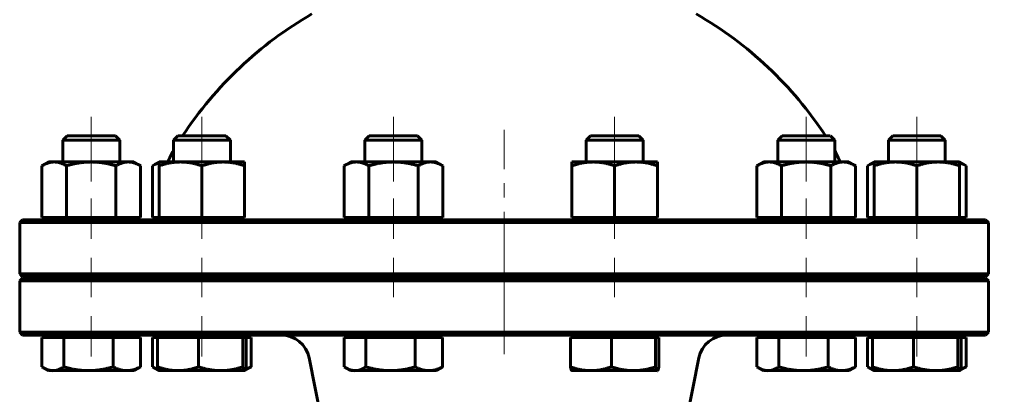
# Model space of a CAD drawing. Header units: millimetres. Extents: x 0 to 614, y -3 to 420.
# Tile 6 of 15: x 139 to 243, y 239 to 279. Entities that reach past the tile are written whole.
import ezdxf

# ---------------------------------------------------------------- set-up
doc = ezdxf.new("R2010")
doc.units = ezdxf.units.MM
for name, pattern in [('K5LT_AXLED', [19.5, 15, -1.5, 1.5, -1.5]), ('K5LT_BASIC', [0]), ('K5LT_THIN', [0])]:
    doc.linetypes.add(name, pattern=pattern)
doc.layers.add('Системный слой', color=7, linetype='Continuous')
doc.layers.add('Системный слой (1)', color=251, linetype='Continuous', true_color=0x6c6c6c)
doc.styles.add('KDIMTEXTSTYLE', font='txt', dxfattribs={"width": 0.96, "oblique": 15, "height": 5})
doc.styles.add('KTEXTSTYLE', font='txt', dxfattribs={"width": 0.96, "height": 5})
doc.dimstyles.new('KDIMSTYLE (0.20)', dxfattribs={"dimtxt": 5, "dimasz": 1, "dimexe": 2, "dimexo": 0, "dimgap": 1, "dimtad": 1, "dimlfac": 5, "dimtxsty": 'KDIMTEXTSTYLE', "dimsah": 1, "dimcen": 0, "dimdle": 1, "dimadec": 0, "dimazin": 0, "dimtfac": 0.667, "dimtmove": 0, "dimatfit": 3, "dimfxl": 1, "dimtvp": 1, "dimtolj": 1, "dimtzin": 0, "dimarcsym": 0})

# ---------------------------------------------------------------- blocks, each defined once
blk = doc.blocks.new('U0')
at = {"layer": 'Системный слой (1)', "color": 143, "linetype": 'K5LT_BASIC', "lineweight": 60, "true_color": 0x33acca}
for p, q in [((190.42, 251.56), (139.72, 251.56)), ((241.12, 251.56), (190.42, 251.56))]:
    blk.add_line(p, q, dxfattribs=at)
blk = doc.blocks.new('U1')
at = {"layer": 'Системный слой (1)', "color": 143, "linetype": 'K5LT_BASIC', "lineweight": 60, "true_color": 0x33acca}
for p, q in [((190.42, 257.71), (139.72, 257.71)), ((241.12, 257.71), (190.42, 257.71))]:
    blk.add_line(p, q, dxfattribs=at)
blk = doc.blocks.new('U2')
at = {"layer": 'Системный слой (1)', "color": 143, "linetype": 'K5LT_BASIC', "lineweight": 60, "true_color": 0x33acca}
for p, q in [((139.72, 245.56), (190.42, 245.56)), ((190.42, 245.56), (241.12, 245.56))]:
    blk.add_line(p, q, dxfattribs=at)
blk = doc.blocks.new('U8')
at = {"layer": 'Системный слой (1)', "color": 143, "linetype": 'K5LT_BASIC', "lineweight": 60, "true_color": 0x33acca}
for p, q in [((139.72, 251.71), (190.42, 251.71)), ((190.42, 251.71), (241.12, 251.71))]:
    blk.add_line(p, q, dxfattribs=at)
blk = doc.blocks.new('U9')
at = {"layer": 'Системный слой (1)', "color": 143, "linetype": 'K5LT_BASIC', "lineweight": 60, "true_color": 0x33acca}
for start, end in [(102.8395, 108.4097), (71.5903, 77.1605), (119.982, 146.6923), (33.3077, 60.018)]:
    blk.add_arc((190.42, 244.32), 40.5, start, end, dxfattribs=at)
blk = doc.blocks.new('U11')
at = {"layer": 'Системный слой (1)', "color": 143, "linetype": 'K5LT_BASIC', "lineweight": 60, "true_color": 0x33acca}
for p, q in [((153.64, 263.53), (153.4, 263.4)), ((153.87, 263.63), (153.64, 263.53)), ((154.1, 263.71), (153.87, 263.63))]:
    blk.add_line(p, q, dxfattribs=at)
blk = doc.blocks.new('U12')
at = {"layer": 'Системный слой (1)', "color": 143, "linetype": 'K5LT_BASIC', "lineweight": 60, "true_color": 0x33acca}
for p, q in [((173.58, 242.22), (173.64, 242.18)), ((173.64, 242.18), (173.7, 242.14)), ((173.7, 242.14), (173.75, 242.11)), ((173.75, 242.11), (174.09, 241.94)), ((174.09, 241.94), (174.41, 241.85)), ((174.41, 241.85), (174.73, 241.81))]:
    blk.add_line(p, q, dxfattribs=at)
blk = doc.blocks.new('U13')
at = {"layer": 'Системный слой (1)', "color": 143, "linetype": 'K5LT_BASIC', "lineweight": 60, "true_color": 0x33acca}
for p, q in [((153.41, 242.22), (153.47, 242.18)), ((153.47, 242.18), (153.52, 242.14)), ((153.52, 242.14), (153.58, 242.11)), ((153.58, 242.11), (153.73, 242.03)), ((153.73, 242.03), (153.88, 241.96)), ((153.88, 241.96), (154.03, 241.91))]:
    blk.add_line(p, q, dxfattribs=at)
blk = doc.blocks.new('U14')
at = {"layer": 'Системный слой (1)', "color": 143, "linetype": 'K5LT_BASIC', "lineweight": 60, "true_color": 0x33acca}
for p, q in [((141.76, 242.22), (141.82, 242.18)), ((141.82, 242.18), (141.88, 242.14)), ((141.88, 242.14), (141.93, 242.11)), ((141.93, 242.11), (142.27, 241.94)), ((142.27, 241.94), (142.59, 241.85)), ((142.59, 241.85), (142.91, 241.81))]:
    blk.add_line(p, q, dxfattribs=at)
blk = doc.blocks.new('U32')
at = {"layer": 'Системный слой (1)', "color": 143, "linetype": 'K5LT_BASIC', "lineweight": 60, "true_color": 0x33acca}
for p, q in [((206.55, 241.81), (206.56, 241.81)), ((206.56, 241.81), (206.57, 241.82)), ((206.57, 241.82), (206.62, 241.88)), ((206.57, 241.82), (206.57, 241.82)), ((206.62, 241.88), (206.67, 242.01)), ((206.67, 242.01), (206.72, 242.22))]:
    blk.add_line(p, q, dxfattribs=at)
blk = doc.blocks.new('U34')
at = {"layer": 'Системный слой (1)', "color": 143, "linetype": 'K5LT_BASIC', "lineweight": 60, "true_color": 0x33acca}
for p, q in [((220.82, 266.56), (219.7, 266.56)), ((224.77, 266.56), (220.82, 266.56))]:
    blk.add_line(p, q, dxfattribs=at)
blk = doc.blocks.new('U35')
at = {"layer": 'Системный слой (1)', "color": 143, "linetype": 'K5LT_BASIC', "lineweight": 60, "true_color": 0x33acca}
for p, q in [((163.09, 241.81), (163.1, 241.82)), ((163.09, 241.81), (163.09, 241.81)), ((163.1, 241.82), (163.11, 241.82)), ((163.11, 241.82), (163.15, 241.88)), ((163.15, 241.88), (163.2, 242.01)), ((163.2, 242.01), (163.26, 242.22))]:
    blk.add_line(p, q, dxfattribs=at)
blk = doc.blocks.new('U37')
at = {"layer": 'Системный слой (1)', "color": 143, "linetype": 'K5LT_BASIC', "lineweight": 60, "true_color": 0x33acca}
for p, q in [((217.05, 242.22), (217.11, 242.18)), ((217.11, 242.18), (217.16, 242.14)), ((217.16, 242.14), (217.22, 242.11)), ((217.22, 242.11), (217.56, 241.94)), ((217.56, 241.94), (217.88, 241.85)), ((217.88, 241.85), (218.2, 241.81))]:
    blk.add_line(p, q, dxfattribs=at)
blk = doc.blocks.new('U39')
at = {"layer": 'Системный слой (1)', "color": 143, "linetype": 'K5LT_BASIC', "lineweight": 60, "true_color": 0x33acca}
for p, q in [((163.19, 241.96), (163.38, 242.03)), ((163.38, 242.03), (163.58, 242.12)), ((163.58, 242.12), (163.78, 242.22))]:
    blk.add_line(p, q, dxfattribs=at)
blk = doc.blocks.new('U40')
at = {"layer": 'Системный слой (1)', "color": 143, "linetype": 'K5LT_BASIC', "lineweight": 60, "true_color": 0x33acca}
for p, q in [((199.78, 266.56), (199.52, 266.56)), ((204.6, 266.56), (199.78, 266.56))]:
    blk.add_line(p, q, dxfattribs=at)
blk = doc.blocks.new('U43')
at = {"layer": 'Системный слой (1)', "color": 143, "linetype": 'K5LT_BASIC', "lineweight": 60, "true_color": 0x33acca}
for p, q in [((238.6, 263.63), (238.38, 263.71)), ((238.84, 263.53), (238.6, 263.63)), ((239.08, 263.4), (238.84, 263.53))]:
    blk.add_line(p, q, dxfattribs=at)
blk = doc.blocks.new('U44')
at = {"layer": 'Системный слой (1)', "color": 143, "linetype": 'K5LT_BASIC', "lineweight": 60, "true_color": 0x33acca}
for p, q in [((228.93, 263.53), (228.69, 263.4)), ((229.16, 263.63), (228.93, 263.53)), ((229.38, 263.71), (229.16, 263.63))]:
    blk.add_line(p, q, dxfattribs=at)
blk = doc.blocks.new('U45')
at = {"layer": 'Системный слой (1)', "color": 143, "linetype": 'K5LT_BASIC', "lineweight": 60, "true_color": 0x33acca}
for p, q in [((238.47, 241.96), (238.66, 242.03)), ((238.66, 242.03), (238.86, 242.12)), ((238.86, 242.12), (239.07, 242.22))]:
    blk.add_line(p, q, dxfattribs=at)
blk = doc.blocks.new('U46')
at = {"layer": 'Системный слой (1)', "color": 143, "linetype": 'K5LT_BASIC', "lineweight": 60, "true_color": 0x33acca}
for p, q in [((228.7, 242.22), (228.75, 242.18)), ((228.75, 242.18), (228.81, 242.14)), ((228.81, 242.14), (228.87, 242.11)), ((228.87, 242.11), (229.02, 242.03)), ((229.02, 242.03), (229.17, 241.96)), ((229.17, 241.96), (229.31, 241.91))]:
    blk.add_line(p, q, dxfattribs=at)
blk = doc.blocks.new('U47')
at = {"layer": 'Системный слой (1)', "color": 143, "linetype": 'K5LT_BASIC', "lineweight": 60, "true_color": 0x33acca}
for p, q in [((238.37, 241.81), (238.38, 241.81)), ((238.38, 241.81), (238.39, 241.82)), ((238.39, 241.82), (238.44, 241.88)), ((238.39, 241.82), (238.39, 241.82)), ((238.44, 241.88), (238.49, 242.01)), ((238.49, 242.01), (238.54, 242.22))]:
    blk.add_line(p, q, dxfattribs=at)
blk = doc.blocks.new('U48')
at = {"layer": 'Системный слой (1)', "color": 143, "linetype": 'K5LT_BASIC', "lineweight": 60, "true_color": 0x33acca}
for p, q in [((233.71, 266.56), (231.34, 266.56)), ((236.42, 266.56), (233.71, 266.56))]:
    blk.add_line(p, q, dxfattribs=at)
blk = doc.blocks.new('D3')
at = {"layer": 'Системный слой (1)'}
for points in [[(290.66, 397.56), (290, 402.56), (289.35, 397.56), (290, 398.06)], [(290, 173.56), (290.66, 178.56), (290, 178.06), (289.35, 178.56)]]:
    blk.add_hatch(color=7, dxfattribs=at).paths.add_polyline_path(points)
at = {"layer": 'Системный слой (1)', "color": 7, "linetype": 'K5LT_THIN', "lineweight": 18, "true_color": 0xffffff}
for p, q in [((194.17, 402.56), (292, 402.56)), ((289.35, 397.56), (290, 402.56)), ((290, 402.56), (290.66, 397.56)), ((290, 173.56), (290, 402.56)), ((290, 398.06), (289.35, 397.56)), ((290.66, 397.56), (290, 398.06)), ((290, 173.56), (289.35, 178.56)), ((289.35, 178.56), (290, 178.06)), ((290, 178.06), (290.66, 178.56)), ((290.66, 178.56), (290, 173.56)), ((240.42, 173.56), (292, 173.56))]:
    blk.add_line(p, q, dxfattribs=at)
blk.add_wipeout([(289, 282.13), (281.62, 282.13), (281.62, 293.53), (289, 293.53)]).dxf.layer = 'Системный слой (1)'
at = {"layer": 'Системный слой (1)', "color": 7, "insert": (282.42, 282.13), "char_height": 5, "attachment_point": 1, "rotation": 90, "style": 'KTEXTSTYLE'}
blk.add_mtext('\\fArial|b0|c204|p34;\\H5.0;\\W1.000;\\Q15;\\fGOST Type AU|b0|i0|c204|p34;\\Q15;\\W0.960;1145', dxfattribs=at)
blk = doc.blocks.new('KDIMARROW_01')
at = {"layer": 'Системный слой'}
blk.add_hatch(color=0, dxfattribs=at).paths.add_polyline_path([(0, 0), (-5, 0.66), (-4.5, 0), (-5, -0.66)])
at = {"layer": 'Системный слой', "color": 0, "linetype": 'K5LT_THIN', "lineweight": 18}
for p, q in [((-4.5, 0), (-5, 0.66)), ((-5, 0.66), (0, 0)), ((0, 0), (-5, -0.66)), ((-5, -0.66), (-4.5, 0))]:
    blk.add_line(p, q, dxfattribs=at)
at = {"layer": 'Системный слой (1)', "color": 0, "linetype": 'K5LT_THIN', "lineweight": 18}
blk.add_line((410.52, 173.56), (410.32, 173.56), dxfattribs=at)
blk = doc.blocks.new('D4')
at = {"layer": 'Системный слой (1)'}
for points in [[(271.13, 343.76), (270.47, 348.76), (269.81, 343.76), (270.47, 344.26)], [(270.47, 173.56), (271.13, 178.56), (270.47, 178.06), (269.81, 178.56)]]:
    blk.add_hatch(color=7, dxfattribs=at).paths.add_polyline_path(points)
at = {"layer": 'Системный слой (1)', "color": 7, "linetype": 'K5LT_THIN', "lineweight": 18, "true_color": 0xffffff}
for p, q in [((196.32, 348.76), (272.47, 348.76)), ((269.81, 343.76), (270.47, 348.76)), ((270.47, 348.76), (271.13, 343.76)), ((270.47, 173.56), (270.47, 348.76)), ((270.47, 344.26), (269.81, 343.76)), ((271.13, 343.76), (270.47, 344.26)), ((270.47, 173.56), (269.81, 178.56)), ((269.81, 178.56), (270.47, 178.06)), ((270.47, 178.06), (271.13, 178.56)), ((271.13, 178.56), (270.47, 173.56)), ((240.42, 173.56), (272.47, 173.56))]:
    blk.add_line(p, q, dxfattribs=at)
blk.add_wipeout([(269.47, 282.83), (262.09, 282.83), (262.09, 293.84), (269.47, 293.84)]).dxf.layer = 'Системный слой (1)'
at = {"layer": 'Системный слой (1)', "color": 7, "insert": (262.88, 282.83), "char_height": 5, "attachment_point": 1, "rotation": 90, "style": 'KTEXTSTYLE'}
blk.add_mtext('\\fArial|b0|c204|p34;\\H5.0;\\W1.000;\\Q15;\\fGOST Type AU|b0|i0|c204|p34;\\Q15;\\W0.960;876', dxfattribs=at)
blk = doc.blocks.new('D8')
at = {"layer": 'Системный слой (1)'}
for points in [[(446.94, 192.41), (451.03, 195.36), (446.32, 193.57), (447.07, 193.22)], [(370.01, 151.77), (374.72, 153.56), (373.97, 153.9), (374.1, 154.72)]]:
    blk.add_hatch(color=7, dxfattribs=at).paths.add_polyline_path(points)
at = {"layer": 'Системный слой (1)', "color": 7, "linetype": 'K5LT_THIN', "lineweight": 18, "true_color": 0xffffff}
for p, q in [((451.03, 195.36), (464.42, 202.56)), ((464.42, 202.56), (483.07, 202.56)), ((370.01, 151.77), (451.03, 195.36)), ((446.32, 193.57), (451.03, 195.36)), ((451.03, 195.36), (446.94, 192.41)), ((447.07, 193.22), (446.32, 193.57)), ((446.94, 192.41), (447.07, 193.22)), ((370.01, 151.77), (374.1, 154.72)), ((374.1, 154.72), (373.97, 153.9)), ((374.72, 153.56), (370.01, 151.77)), ((373.97, 153.9), (374.72, 153.56))]:
    blk.add_line(p, q, dxfattribs=at)
blk.add_wipeout([(466.42, 203.56), (466.42, 210.94), (480.48, 210.94), (480.48, 203.56)]).dxf.layer = 'Системный слой (1)'
at = {"layer": 'Системный слой (1)', "color": 7, "char_height": 5, "attachment_point": 1, "style": 'KTEXTSTYLE'}
for s, insert in [('\\fArial|b0|c204|p34;\\H5.0;\\W1.000;\\Q15;\\fGOST Type AU|b0|i0|c204|p34;\\Q15;\\W0.960;⌀', (466.42, 210.14)), ('\\fArial|b0|c204|p34;\\H5.0;\\W1.000;\\Q15;\\fGOST Type AU|b0|i0|c204|p34;\\Q15;\\W0.960;460', (469.72, 210.14))]:
    blk.add_mtext(s, dxfattribs=dict(at, insert=insert))

msp = doc.modelspace()

# ---------------------------------------------------------------- linework, layer by layer
at = {"layer": 'Системный слой (1)', "color": 30, "linetype": 'K5LT_AXLED', "lineweight": 18, "true_color": 0xff8000}
for p, q in [((146.9486, 268.5641), (146.9486, 261.76)), ((158.5954, 268.5641), (158.5954, 261.76)), ((178.7684, 268.5641), (178.7684, 261.76)), ((202.0621, 268.5641), (202.0621, 261.76)), ((222.235, 268.5641), (222.235, 261.76)), ((233.8819, 268.5641), (233.8819, 261.76)), ((190.4152, 243.5641), (190.4152, 267.1848)), ((146.9486, 259.9541), (146.9486, 255.7141)), ((158.5954, 259.9541), (158.5954, 255.7141)), ((178.7684, 259.9541), (178.7684, 255.7141)), ((202.0621, 259.9541), (202.0621, 255.7141)), ((222.235, 259.9541), (222.235, 255.7141)), ((233.8819, 259.9541), (233.8819, 255.7141)), ((146.9486, 253.7141), (146.9486, 249.5641)), ((158.5954, 253.7141), (158.5954, 249.5641)), ((178.7684, 253.7141), (178.7684, 249.5641)), ((202.0621, 253.7141), (202.0621, 249.5641)), ((222.235, 253.7141), (222.235, 249.5641)), ((233.8819, 253.7141), (233.8819, 249.5641)), ((146.9486, 247.5641), (146.9486, 243.3241)), ((158.5954, 247.5641), (158.5954, 243.3241)), ((222.235, 247.5641), (222.235, 243.3241)), ((233.8819, 247.5641), (233.8819, 243.3241))]:
    msp.add_line(p, q, dxfattribs=at)
at = {"layer": 'Системный слой (1)', "color": 143, "linetype": 'K5LT_BASIC', "lineweight": 60, "true_color": 0x33acca}
for p, q in [((144.4086, 266.5641), (143.9486, 266.104)), ((149.4885, 266.5641), (144.4086, 266.5641)), ((149.4885, 266.5641), (149.9486, 266.104)), ((156.0555, 266.5641), (155.5954, 266.104)), ((161.1353, 266.5641), (156.0555, 266.5641)), ((161.1353, 266.5641), (161.5954, 266.104)), ((176.2284, 266.5641), (175.7684, 266.104)), ((181.3083, 266.5641), (176.2284, 266.5641)), ((181.3083, 266.5641), (181.7684, 266.104)), ((199.5222, 266.5641), (199.0621, 266.104)), ((204.602, 266.5641), (205.0621, 266.104)), ((219.6951, 266.5641), (219.235, 266.104)), ((224.7749, 266.5641), (225.235, 266.104)), ((231.342, 266.5641), (230.8819, 266.104)), ((236.4218, 266.5641), (236.8819, 266.104)), ((143.9486, 263.8041), (143.9486, 266.104)), ((143.9486, 266.104), (148.2727, 266.104)), ((148.2727, 266.104), (149.9486, 266.104)), ((149.9486, 263.8041), (149.9486, 266.104)), ((155.5954, 266.104), (161.0881, 266.104)), ((155.5954, 263.8041), (155.5954, 266.104)), ((161.0881, 266.104), (161.5954, 266.104)), ((161.5954, 263.8041), (161.5954, 266.104)), ((175.7684, 263.8041), (175.7684, 266.104)), ((175.7684, 266.104), (181.7617, 266.104)), ((181.7617, 266.104), (181.7684, 266.104)), ((181.7684, 263.8041), (181.7684, 266.104)), ((199.0621, 263.8041), (199.0621, 266.104)), ((199.0621, 266.104), (199.3701, 266.104)), ((199.3701, 266.104), (205.0621, 266.104)), ((205.0621, 263.8041), (205.0621, 266.104)), ((219.235, 266.104), (220.5658, 266.104)), ((219.235, 263.8041), (219.235, 266.104)), ((220.5658, 266.104), (225.235, 266.104)), ((225.235, 263.8041), (225.235, 266.104)), ((230.8819, 266.104), (233.6826, 266.104)), ((230.8819, 263.8041), (230.8819, 266.104)), ((233.6826, 266.104), (236.8819, 266.104)), ((236.8819, 263.8041), (236.8819, 266.104)), ((142.4486, 263.8041), (141.7524, 263.4022)), ((141.7524, 257.9541), (141.7524, 263.4022)), ((142.4486, 263.8041), (143.0514, 263.8041)), ((143.0514, 263.8041), (146.9486, 263.8041)), ((144.3505, 257.9541), (144.3505, 263.4022)), ((146.9486, 263.8041), (150.8457, 263.8041)), ((149.5466, 257.9541), (149.5466, 263.4022)), ((150.8457, 263.8041), (151.4486, 263.8041)), ((151.4486, 263.8041), (152.1447, 263.4022)), ((152.1447, 257.9541), (152.1447, 263.4022)), ((154.0954, 263.8041), (153.3993, 263.4022)), ((153.3993, 257.9541), (153.3993, 263.4022)), ((154.0954, 263.8041), (156.3454, 263.8041)), ((154.0954, 263.4022), (154.0954, 263.8041)), ((154.0954, 257.9541), (154.0954, 263.4022)), ((156.3454, 263.8041), (160.8454, 263.8041)), ((158.5954, 257.9541), (158.5954, 263.4022)), ((160.8454, 263.8041), (163.0954, 263.8041)), ((163.0954, 263.8041), (163.0954, 263.4022)), ((163.0954, 257.9541), (163.0954, 263.4022)), ((174.2684, 263.8041), (173.5722, 263.4022)), ((173.5722, 257.9541), (173.5722, 263.4022)), ((174.2684, 263.8041), (174.8712, 263.8041)), ((174.8712, 263.8041), (178.7684, 263.8041)), ((176.1703, 257.9541), (176.1703, 263.4022)), ((178.7684, 263.8041), (182.6655, 263.8041)), ((181.3664, 257.9541), (181.3664, 263.4022)), ((182.6655, 263.8041), (183.2684, 263.8041)), ((183.2684, 263.8041), (183.9645, 263.4022)), ((183.9645, 257.9541), (183.9645, 263.4022)), ((197.5621, 263.8041), (199.8121, 263.8041)), ((197.5621, 263.4022), (197.5621, 263.8041)), ((197.5621, 257.9541), (197.5621, 263.4022)), ((199.8121, 263.8041), (204.3121, 263.8041)), ((202.0621, 257.9541), (202.0621, 263.4022)), ((204.3121, 263.8041), (206.5621, 263.8041)), ((206.5621, 263.8041), (206.5621, 263.4022)), ((206.5621, 257.9541), (206.5621, 263.4022)), ((217.735, 263.8041), (217.0389, 263.4022)), ((217.0389, 257.9541), (217.0389, 263.4022)), ((217.735, 263.8041), (218.3379, 263.8041)), ((218.3379, 263.8041), (222.235, 263.8041)), ((219.6369, 257.9541), (219.6369, 263.4022)), ((222.235, 263.8041), (226.1321, 263.8041)), ((224.8331, 257.9541), (224.8331, 263.4022)), ((226.1321, 263.8041), (226.735, 263.8041)), ((226.735, 263.8041), (227.4312, 263.4022)), ((227.4312, 257.9541), (227.4312, 263.4022)), ((229.3819, 263.8041), (228.6857, 263.4022)), ((228.6857, 257.9541), (228.6857, 263.4022)), ((229.3819, 263.8041), (231.6319, 263.8041)), ((229.3819, 263.4022), (229.3819, 263.8041)), ((229.3819, 257.9541), (229.3819, 263.4022)), ((231.6319, 263.8041), (236.1319, 263.8041)), ((233.8819, 257.9541), (233.8819, 263.4022)), ((236.1319, 263.8041), (238.3819, 263.8041)), ((238.3819, 263.8041), (239.078, 263.4022)), ((238.3819, 263.8041), (238.3819, 263.4022)), ((238.3819, 257.9541), (238.3819, 263.4022)), ((239.078, 257.9541), (239.078, 263.4022)), ((139.7152, 257.7141), (139.4152, 257.4141)), ((139.4152, 252.0141), (139.4152, 257.4141)), ((139.4152, 257.4141), (190.4152, 257.4141)), ((141.7524, 257.9541), (144.3505, 257.9541)), ((142.7636, 257.7141), (142.7636, 257.9541)), ((144.3505, 257.9541), (149.5466, 257.9541)), ((149.5466, 257.9541), (152.1447, 257.9541)), ((151.1336, 257.7141), (151.1336, 257.9541)), ((153.3993, 257.9541), (154.0954, 257.9541)), ((154.0954, 257.9541), (158.5954, 257.9541)), ((154.4104, 257.7141), (154.4104, 257.9541)), ((158.5954, 257.9541), (163.0954, 257.9541)), ((162.7804, 257.7141), (162.7804, 257.9541)), ((173.5722, 257.9541), (176.1703, 257.9541)), ((174.5834, 257.7141), (174.5834, 257.9541)), ((176.1703, 257.9541), (181.3664, 257.9541)), ((181.3664, 257.9541), (183.9645, 257.9541)), ((182.9534, 257.7141), (182.9534, 257.9541)), ((190.4152, 257.4141), (241.4152, 257.4141)), ((197.5621, 257.9541), (202.0621, 257.9541)), ((197.8771, 257.7141), (197.8771, 257.9541)), ((202.0621, 257.9541), (206.5621, 257.9541)), ((206.2471, 257.7141), (206.2471, 257.9541)), ((217.0389, 257.9541), (219.6369, 257.9541)), ((218.05, 257.7141), (218.05, 257.9541)), ((219.6369, 257.9541), (224.8331, 257.9541)), ((224.8331, 257.9541), (227.4312, 257.9541)), ((226.42, 257.7141), (226.42, 257.9541)), ((228.6857, 257.9541), (229.3819, 257.9541)), ((229.3819, 257.9541), (233.8819, 257.9541)), ((229.6969, 257.7141), (229.6969, 257.9541)), ((233.8819, 257.9541), (238.3819, 257.9541)), ((238.0669, 257.7141), (238.0669, 257.9541)), ((238.3819, 257.9541), (239.078, 257.9541)), ((241.1152, 257.7141), (241.4152, 257.4141)), ((241.4152, 252.0141), (241.4152, 257.4141)), ((190.4152, 252.0141), (139.4152, 252.0141)), ((139.7152, 251.7141), (139.4152, 252.0141)), ((241.4152, 252.0141), (190.4152, 252.0141)), ((241.1152, 251.7141), (241.4152, 252.0141)), ((139.7152, 251.5641), (139.4152, 251.2641)), ((139.4152, 245.8641), (139.4152, 251.2641)), ((139.4152, 251.2641), (190.4152, 251.2641)), ((143.9486, 251.5641), (143.9486, 251.7141)), ((149.9486, 251.5641), (149.9486, 251.7141)), ((154.4152, 251.5641), (154.4152, 251.7141)), ((155.5954, 251.5641), (155.5954, 251.7141)), ((161.5954, 251.5641), (161.5954, 251.7141)), ((175.7684, 251.5641), (175.7684, 251.7141)), ((181.7684, 251.5641), (181.7684, 251.7141)), ((190.4152, 251.2641), (241.4152, 251.2641)), ((199.0621, 251.5641), (199.0621, 251.7141)), ((205.0621, 251.5641), (205.0621, 251.7141)), ((219.235, 251.5641), (219.235, 251.7141)), ((225.235, 251.5641), (225.235, 251.7141)), ((226.4152, 251.5641), (226.4152, 251.7141)), ((230.8819, 251.5641), (230.8819, 251.7141)), ((236.8819, 251.5641), (236.8819, 251.7141)), ((241.1152, 251.5641), (241.4152, 251.2641)), ((241.4152, 245.8641), (241.4152, 251.2641)), ((190.4152, 245.8641), (139.4152, 245.8641)), ((139.7152, 245.5641), (139.4152, 245.8641)), ((241.4152, 245.8641), (190.4152, 245.8641)), ((241.1152, 245.5641), (241.4152, 245.8641)), ((141.7639, 245.3241), (141.7639, 242.216)), ((141.7639, 245.3241), (142.9106, 245.3241)), ((142.4486, 245.3241), (142.4486, 245.5641)), ((142.9106, 245.3241), (144.0573, 245.3241)), ((144.0573, 245.3241), (146.6496, 245.3241)), ((144.0573, 245.3241), (144.0573, 242.216)), ((146.6496, 245.3241), (149.242, 245.3241)), ((149.242, 245.3241), (149.242, 242.216)), ((149.242, 245.3241), (150.6876, 245.3241)), ((150.6876, 245.3241), (152.1332, 245.3241)), ((151.4486, 245.3241), (151.4486, 245.5641)), ((152.1332, 245.3241), (152.1332, 242.216)), ((153.4107, 245.3241), (153.9328, 245.3241)), ((153.4107, 245.3241), (153.4107, 242.216)), ((153.9328, 245.3241), (156.0915, 245.3241)), ((153.9328, 245.3241), (153.9328, 242.216)), ((154.0954, 245.3241), (154.0954, 245.5641)), ((156.0915, 245.3241), (158.2502, 245.3241)), ((158.2502, 245.3241), (158.2502, 242.216)), ((158.2502, 245.3241), (160.5816, 245.3241)), ((160.5816, 245.3241), (162.9129, 245.3241)), ((162.9129, 245.3241), (163.0855, 245.3241)), ((162.9129, 245.3241), (162.9129, 242.216)), ((163.0855, 245.3241), (163.2581, 245.3241)), ((163.0954, 245.3241), (163.0954, 245.5641)), ((163.2581, 245.3241), (163.7801, 245.3241)), ((163.2581, 245.3241), (163.2581, 242.216)), ((163.7801, 245.3241), (163.7801, 242.216)), ((173.5837, 245.3241), (173.5837, 242.216)), ((173.5837, 245.3241), (174.7304, 245.3241)), ((174.2684, 245.3241), (174.2684, 245.5641)), ((174.7304, 245.3241), (175.8771, 245.3241)), ((175.8771, 245.3241), (178.4694, 245.3241)), ((175.8771, 245.3241), (175.8771, 242.216)), ((178.4694, 245.3241), (181.0618, 245.3241)), ((181.0618, 245.3241), (181.0618, 242.216)), ((181.0618, 245.3241), (182.5074, 245.3241)), ((182.5074, 245.3241), (183.953, 245.3241)), ((183.2684, 245.3241), (183.2684, 245.5641)), ((183.953, 245.3241), (183.953, 242.216)), ((197.3994, 245.3241), (197.3994, 242.216)), ((197.3994, 245.3241), (199.5582, 245.3241)), ((197.5621, 245.3241), (197.5621, 245.5641)), ((199.5582, 245.3241), (201.7169, 245.3241)), ((201.7169, 245.3241), (201.7169, 242.216)), ((201.7169, 245.3241), (204.0482, 245.3241)), ((204.0482, 245.3241), (206.3796, 245.3241)), ((206.3796, 245.3241), (206.3796, 242.216)), ((206.3796, 245.3241), (206.5521, 245.3241)), ((206.5521, 245.3241), (206.7247, 245.3241)), ((206.5621, 245.3241), (206.5621, 245.5641)), ((206.7247, 245.3241), (206.7247, 242.216)), ((217.0503, 245.3241), (218.1971, 245.3241)), ((217.0503, 245.3241), (217.0503, 242.216)), ((217.735, 245.3241), (217.735, 245.5641)), ((218.1971, 245.3241), (219.3438, 245.3241)), ((219.3438, 245.3241), (221.9361, 245.3241)), ((219.3438, 245.3241), (219.3438, 242.216)), ((221.9361, 245.3241), (224.5284, 245.3241)), ((224.5284, 245.3241), (225.9741, 245.3241)), ((224.5284, 245.3241), (224.5284, 242.216)), ((225.9741, 245.3241), (227.4197, 245.3241)), ((226.735, 245.3241), (226.735, 245.5641)), ((227.4197, 245.3241), (227.4197, 242.216)), ((228.6972, 245.3241), (228.6972, 242.216)), ((228.6972, 245.3241), (229.2192, 245.3241)), ((229.2192, 245.3241), (231.378, 245.3241)), ((229.2192, 245.3241), (229.2192, 242.216)), ((229.3819, 245.3241), (229.3819, 245.5641)), ((231.378, 245.3241), (233.5367, 245.3241)), ((233.5367, 245.3241), (233.5367, 242.216)), ((233.5367, 245.3241), (235.868, 245.3241)), ((235.868, 245.3241), (238.1994, 245.3241)), ((238.1994, 245.3241), (238.3719, 245.3241)), ((238.1994, 245.3241), (238.1994, 242.216)), ((238.3719, 245.3241), (238.5445, 245.3241)), ((238.3819, 245.3241), (238.3819, 245.5641)), ((238.5445, 245.3241), (239.0666, 245.3241)), ((238.5445, 245.3241), (238.5445, 242.216)), ((239.0666, 245.3241), (239.0666, 242.216)), ((171.3372, 235.9544), (169.8975, 243.1525)), ((209.4933, 235.9544), (210.9329, 243.1525)), ((142.4486, 241.8141), (141.9337, 242.1114)), ((142.9106, 241.8141), (142.4486, 241.8141)), ((146.6496, 241.8141), (142.9106, 241.8141)), ((150.6876, 241.8141), (146.6496, 241.8141)), ((151.4486, 241.8141), (150.6876, 241.8141)), ((151.4486, 241.8141), (151.9635, 242.1114)), ((154.0855, 241.8198), (153.5805, 242.1114)), ((154.0954, 241.8141), (154.0855, 241.8198)), ((156.0915, 241.8141), (154.0954, 241.8141)), ((160.5816, 241.8141), (156.0915, 241.8141)), ((163.0855, 241.8141), (160.5816, 241.8141)), ((163.0954, 241.8141), (163.0855, 241.8141)), ((163.0954, 241.8141), (163.1054, 241.8198)), ((163.1054, 241.8198), (163.6103, 242.1114)), ((174.2684, 241.8141), (173.7535, 242.1114)), ((174.7304, 241.8141), (174.2684, 241.8141)), ((178.4694, 241.8141), (174.7304, 241.8141)), ((182.5074, 241.8141), (178.4694, 241.8141)), ((183.2684, 241.8141), (182.5074, 241.8141)), ((183.2684, 241.8141), (183.7833, 242.1114)), ((197.5621, 241.8141), (197.5521, 241.8198)), ((199.5582, 241.8141), (197.5621, 241.8141)), ((204.0482, 241.8141), (199.5582, 241.8141)), ((206.5521, 241.8141), (204.0482, 241.8141)), ((206.5621, 241.8141), (206.5521, 241.8141)), ((206.5621, 241.8141), (206.572, 241.8198)), ((217.735, 241.8141), (217.2201, 242.1114)), ((218.1971, 241.8141), (217.735, 241.8141)), ((221.9361, 241.8141), (218.1971, 241.8141)), ((225.9741, 241.8141), (221.9361, 241.8141)), ((226.735, 241.8141), (225.9741, 241.8141)), ((226.735, 241.8141), (227.2499, 242.1114)), ((229.3719, 241.8198), (228.867, 242.1114)), ((229.3819, 241.8141), (229.3719, 241.8198)), ((231.378, 241.8141), (229.3819, 241.8141)), ((235.868, 241.8141), (231.378, 241.8141)), ((238.3719, 241.8141), (235.868, 241.8141)), ((238.3819, 241.8141), (238.3719, 241.8141)), ((238.3819, 241.8141), (238.3918, 241.8198)), ((238.3918, 241.8198), (238.8968, 242.1114))]:
    msp.add_line(p, q, dxfattribs=at)
for centre, radius, start, end in [((163.4152, 260.5491), 9, 150.327271, 158.797445), ((217.4152, 260.5491), 9, 21.202555, 29.672729), ((153.5152, 258.6141), 0.9, 270, 312.833428), ((227.3152, 258.6141), 0.9, 227.166572, 270), ((166.9558, 242.5641), 3, 11.309932, 90), ((213.8746, 242.5641), 3, 90, 168.690068)]:
    msp.add_arc(centre, radius, start, end, dxfattribs=at)
for points, weights in [([(143.0514, 263.8041), (142.4486, 263.8041), (141.7524, 263.4022)], [1, 1.0379548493, 1]), ([(144.3505, 263.4022), (143.6543, 263.8041), (143.0514, 263.8041)], [1, 1.0379548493, 1]), ([(146.9486, 263.8041), (145.7428, 263.8041), (144.3505, 263.4022)], [1, 1.0379548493, 1]), ([(149.5466, 263.4022), (148.1543, 263.8041), (146.9486, 263.8041)], [1, 1.0379548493, 1]), ([(150.8457, 263.8041), (150.2428, 263.8041), (149.5466, 263.4022)], [1, 1.0379548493, 1]), ([(152.1447, 263.4022), (151.4486, 263.8041), (150.8457, 263.8041)], [1, 1.0379548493, 1]), ([(156.3454, 263.8041), (155.3012, 263.8041), (154.0954, 263.4022)], [1, 1.0379548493, 1]), ([(158.5954, 263.4022), (157.3896, 263.8041), (156.3454, 263.8041)], [1, 1.0379548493, 1]), ([(160.8454, 263.8041), (159.8012, 263.8041), (158.5954, 263.4022)], [1, 1.0379548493, 1]), ([(163.0954, 263.4022), (161.8896, 263.8041), (160.8454, 263.8041)], [1, 1.0379548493, 1]), ([(174.8712, 263.8041), (174.2684, 263.8041), (173.5722, 263.4022)], [1, 1.0379548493, 1]), ([(176.1703, 263.4022), (175.4741, 263.8041), (174.8712, 263.8041)], [1, 1.0379548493, 1]), ([(178.7684, 263.8041), (177.5626, 263.8041), (176.1703, 263.4022)], [1, 1.0379548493, 1]), ([(181.3664, 263.4022), (179.9741, 263.8041), (178.7684, 263.8041)], [1, 1.0379548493, 1]), ([(182.6655, 263.8041), (182.0626, 263.8041), (181.3664, 263.4022)], [1, 1.0379548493, 1]), ([(183.9645, 263.4022), (183.2684, 263.8041), (182.6655, 263.8041)], [1, 1.0379548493, 1]), ([(199.8121, 263.8041), (198.7678, 263.8041), (197.5621, 263.4022)], [1, 1.0379548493, 1]), ([(202.0621, 263.4022), (200.8563, 263.8041), (199.8121, 263.8041)], [1, 1.0379548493, 1]), ([(204.3121, 263.8041), (203.2678, 263.8041), (202.0621, 263.4022)], [1, 1.0379548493, 1]), ([(206.5621, 263.4022), (205.3563, 263.8041), (204.3121, 263.8041)], [1, 1.0379548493, 1]), ([(218.3379, 263.8041), (217.735, 263.8041), (217.0389, 263.4022)], [1, 1.0379548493, 1]), ([(219.6369, 263.4022), (218.9408, 263.8041), (218.3379, 263.8041)], [1, 1.0379548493, 1]), ([(222.235, 263.8041), (221.0293, 263.8041), (219.6369, 263.4022)], [1, 1.0379548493, 1]), ([(224.8331, 263.4022), (223.4408, 263.8041), (222.235, 263.8041)], [1, 1.0379548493, 1]), ([(226.1321, 263.8041), (225.5293, 263.8041), (224.8331, 263.4022)], [1, 1.0379548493, 1]), ([(227.4312, 263.4022), (226.735, 263.8041), (226.1321, 263.8041)], [1, 1.0379548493, 1]), ([(231.6319, 263.8041), (230.5877, 263.8041), (229.3819, 263.4022)], [1, 1.0379548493, 1]), ([(233.8819, 263.4022), (232.6761, 263.8041), (231.6319, 263.8041)], [1, 1.0379548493, 1]), ([(236.1319, 263.8041), (235.0877, 263.8041), (233.8819, 263.4022)], [1, 1.0379548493, 1]), ([(238.3819, 263.4022), (237.1761, 263.8041), (236.1319, 263.8041)], [1, 1.0379548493, 1]), ([(142.9106, 241.8141), (143.4428, 241.8141), (144.0573, 242.216)], [1, 1.0379548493, 1]), ([(144.0573, 242.216), (145.4465, 241.8141), (146.6496, 241.8141)], [1, 1.0379548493, 1]), ([(146.6496, 241.8141), (147.8527, 241.8141), (149.242, 242.216)], [1, 1.0379548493, 1]), ([(149.242, 242.216), (150.0167, 241.8141), (150.6876, 241.8141)], [1, 1.0379548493, 1]), ([(150.6876, 241.8141), (151.3585, 241.8141), (152.1332, 242.216)], [1, 1.0379548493, 1]), ([(152.1332, 242.216), (152.0468, 242.1595), (151.9635, 242.1114)], [1, 1.00516756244, 1.00892799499]), ([(153.9328, 242.216), (155.0896, 241.8141), (156.0915, 241.8141)], [1, 1.0379548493, 1]), ([(154.0855, 241.8198), (154.0145, 241.8608), (153.9328, 242.216)], [1.00802189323, 1.03339643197, 1]), ([(156.0915, 241.8141), (157.0934, 241.8141), (158.2502, 242.216)], [1, 1.0379548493, 1]), ([(158.2502, 242.216), (159.4996, 241.8141), (160.5816, 241.8141)], [1, 1.0379548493, 1]), ([(160.5816, 241.8141), (161.6635, 241.8141), (162.9129, 242.216)], [1, 1.0379548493, 1]), ([(162.9129, 242.216), (163.0054, 241.8141), (163.0855, 241.8141)], [1, 1.0379548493, 1]), ([(163.7801, 242.216), (163.6937, 242.1595), (163.6103, 242.1114)], [1, 1.00516756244, 1.00892799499]), ([(174.7304, 241.8141), (175.2626, 241.8141), (175.8771, 242.216)], [1, 1.0379548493, 1]), ([(175.8771, 242.216), (177.2663, 241.8141), (178.4694, 241.8141)], [1, 1.0379548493, 1]), ([(178.4694, 241.8141), (179.6725, 241.8141), (181.0618, 242.216)], [1, 1.0379548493, 1]), ([(181.0618, 242.216), (181.8365, 241.8141), (182.5074, 241.8141)], [1, 1.0379548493, 1]), ([(182.5074, 241.8141), (183.1783, 241.8141), (183.953, 242.216)], [1, 1.0379548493, 1]), ([(183.953, 242.216), (183.8666, 242.1595), (183.7833, 242.1114)], [1, 1.00516772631, 1.00892823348]), ([(197.5521, 241.8198), (197.4812, 241.8608), (197.3994, 242.216)], [1.00802189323, 1.03339643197, 1]), ([(197.3994, 242.216), (198.5563, 241.8141), (199.5582, 241.8141)], [1, 1.0379548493, 1]), ([(199.5582, 241.8141), (200.56, 241.8141), (201.7169, 242.216)], [1, 1.0379548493, 1]), ([(201.7169, 242.216), (202.9663, 241.8141), (204.0482, 241.8141)], [1, 1.0379548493, 1]), ([(204.0482, 241.8141), (205.1302, 241.8141), (206.3796, 242.216)], [1, 1.0379548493, 1]), ([(206.3796, 242.216), (206.472, 241.8141), (206.5521, 241.8141)], [1, 1.0379548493, 1]), ([(218.1971, 241.8141), (218.7292, 241.8141), (219.3438, 242.216)], [1, 1.0379548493, 1]), ([(219.3438, 242.216), (220.733, 241.8141), (221.9361, 241.8141)], [1, 1.0379548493, 1]), ([(221.9361, 241.8141), (223.1392, 241.8141), (224.5284, 242.216)], [1, 1.0379548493, 1]), ([(224.5284, 242.216), (225.3031, 241.8141), (225.9741, 241.8141)], [1, 1.0379548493, 1]), ([(225.9741, 241.8141), (226.645, 241.8141), (227.4197, 242.216)], [1, 1.0379548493, 1]), ([(227.4197, 242.216), (227.3333, 242.1595), (227.2499, 242.1114)], [1, 1.00516756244, 1.00892799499]), ([(229.2192, 242.216), (230.3761, 241.8141), (231.378, 241.8141)], [1, 1.0379548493, 1]), ([(229.3719, 241.8198), (229.301, 241.8608), (229.2192, 242.216)], [1.00802189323, 1.03339643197, 1]), ([(231.378, 241.8141), (232.3798, 241.8141), (233.5367, 242.216)], [1, 1.0379548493, 1]), ([(233.5367, 242.216), (234.7861, 241.8141), (235.868, 241.8141)], [1, 1.0379548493, 1]), ([(235.868, 241.8141), (236.95, 241.8141), (238.1994, 242.216)], [1, 1.0379548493, 1]), ([(238.1994, 242.216), (238.2918, 241.8141), (238.3719, 241.8141)], [1, 1.0379548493, 1]), ([(239.0666, 242.216), (238.9802, 242.1595), (238.8968, 242.1114)], [1, 1.00516756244, 1.00892799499])]:
    msp.add_rational_spline(points, weights, degree=2, dxfattribs=at)

# ---------------------------------------------------------------- block references
at = {"layer": 'Системный слой (1)'}
for name in ['U9', 'U40', 'U34', 'U48', 'U11', 'U44', 'U43', 'U1', 'U8', 'U0', 'U2', 'U14', 'U13', 'U35', 'U39', 'U12', 'U32', 'U37', 'U46', 'U47', 'U45']:
    msp.add_blockref(name, (0, 0), dxfattribs=at)

# ---------------------------------------------------------------- next in the draw order: dimensions: what is measured, and where the dimension line sits
at = {"layer": 'Системный слой (1)', "color": 7}
dim = msp.add_linear_dim(base=(290.005, 173.5641), p1=(194.1652, 402.5641), p2=(240.4152, 173.5641), angle=90, dimstyle='KDIMSTYLE (0.20)', override={"dimexo": 0, "dimpost": '\\fGOST Type AU|b0|c204|p34;\\H5.0;\\W0.960;\\Q15;<>', "dimblk1": 'KDIMARROW_01', "dimblk2": 'KDIMARROW_01', "dimse1": 0, "dimse2": 0, "dimclrt": 7, "dimtol": 1, "dimtp": 0, "dimtm": 0, "dimtdec": 5, "dimtolj": 1}, dxfattribs=at)
dim.commit()
dim.dimension.update_dxf_attribs({"geometry": 'D3', "text_midpoint": (290.005, 288.0641), "dimtype": 160})

# ---------------------------------------------------------------- next in the draw order: dimensions: what is measured, and where the dimension line sits
dim = msp.add_linear_dim(base=(270.4721, 173.5641), p1=(196.3152, 348.7641), p2=(240.4152, 173.5641), angle=90, dimstyle='KDIMSTYLE (0.20)', override={"dimexo": 0, "dimpost": '\\fGOST Type AU|b0|c204|p34;\\H5.0;\\W0.960;\\Q15;<>', "dimblk1": 'KDIMARROW_01', "dimblk2": 'KDIMARROW_01', "dimse1": 0, "dimse2": 0, "dimclrt": 7, "dimtol": 1, "dimtp": 0, "dimtm": 0, "dimtdec": 5, "dimtolj": 1}, dxfattribs=at)
dim.commit()
dim.dimension.update_dxf_attribs({"geometry": 'D4', "text_midpoint": (270.4721, 288.5641), "dimtype": 160})

# ---------------------------------------------------------------- next in the draw order: dimensions: what is measured, and where the dimension line sits
dim = msp.add_diameter_dim_2p(p1=(207.9646, 64.6091), p2=(613.076, 282.5192), dimstyle='KDIMSTYLE (0.20)', override={"dimtih": 1, "dimtoh": 1, "dimpost": '\\fGOST Type AU|b0|c204|p34;\\H5.0;\\W0.960;\\Q15;<>', "dimblk1": 'KDIMARROW_01', "dimblk2": 'KDIMARROW_01', "dimclrt": 7, "dimtol": 1, "dimtp": 0, "dimtm": 0, "dimtdec": 5, "dimtmove": 1, "dimatfit": 2, "dimtolj": 1}, dxfattribs=at)
dim.commit()
dim.dimension.update_dxf_attribs({"geometry": 'D8', "text_midpoint": (466.4175, 202.5555), "dimtype": 163})

doc.saveas('drawing.dxf')
